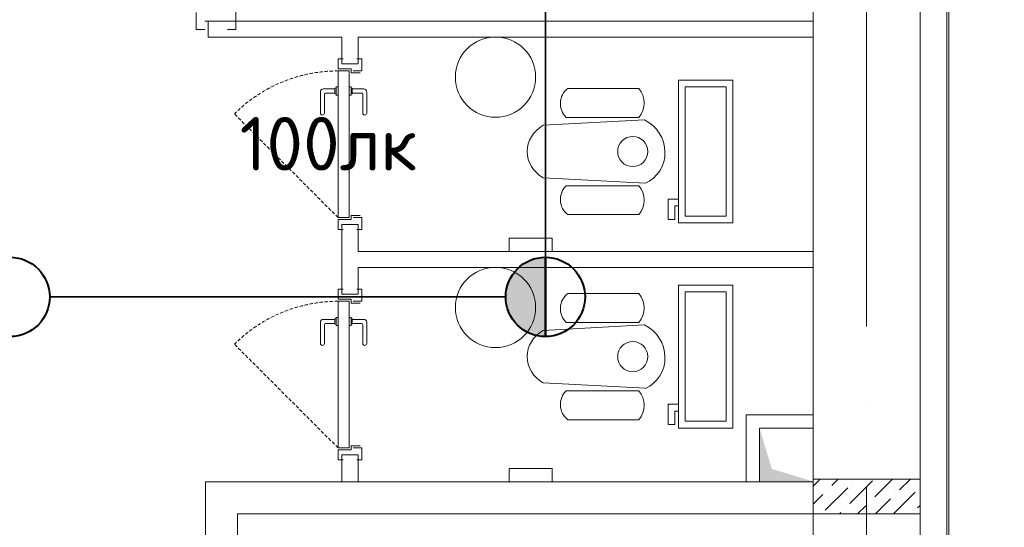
# Model space of a CAD drawing. Header units: millimetres. Extents: x 1114507 to 93926427, y 174473 to 817039.
# Tile 199 of 256: x 1573540 to 1577219, y 778675 to 780570. Entities that reach past the tile are written whole.
import ezdxf

# ---------------------------------------------------------------- set-up
doc = ezdxf.new("R2010")
doc.units = ezdxf.units.MM
for name, pattern in [('ACAD_ISO05W100', [33, 24, -3, 0, -3, 0, -3]), ('ACAD_ISO10W100', [18, 12, -3, 0, -3]), ('Beruniy Xref$0$DASHED', [19.05, 12.7, -6.35])]:
    doc.linetypes.add(name, pattern=pattern)
for name, color, linetype, lineweight in [('.', 7, 'Continuous', 15), ('ось', 252, 'ACAD_ISO05W100', 25), ('размеры', 12, 'Continuous', 15), ('Сантехника', 150, 'Continuous', 13)]:
    doc.layers.add(name, color=color, linetype=linetype, lineweight=lineweight)
doc.layers.add('АСО-стены кирпич 380 мм', color=7, linetype='Continuous', lineweight=35, true_color=0x745739)
doc.styles.add('ISOCPEUR 1', font='isocpeur.TTF')
doc.styles.add('Суннат', font='ariali.ttf', dxfattribs={"height": 250})

# ---------------------------------------------------------------- blocks, each defined once
blk = doc.blocks.new('blokqav2mak')
at = {"layer": '.', "lineweight": 0, "ltscale": 100}
h = blk.add_hatch(color=251, dxfattribs=at)
h.dxf.hatch_style = 1
h.paths.add_polyline_path([(1572482, 778846.3), (1572282, 778845.1), (1572282, 779045.1), (1572328.1, 778893.1)])
at = {"color": 32, "lineweight": 0, "ltscale": 100}
blk.add_line((1572982, 775325.1), (1572982, 782725.1), dxfattribs=at)
at = {"color": 252, "lineweight": 0, "ltscale": 100}
blk.add_line((1572989, 775325.1), (1572989, 782732.1), dxfattribs=at)
at = {"lineweight": 0, "ltscale": 100}
for p, q in [((1572882, 775325.1), (1572882, 782625.1)), ((1572482, 775325.1), (1572482, 782225.1)), ((1571347.3, 779705.1), (1571347.3, 779755.1)), ((1571347.3, 779755.1), (1571507.3, 779755.1)), ((1571507.3, 779755.1), (1571507.3, 779705.1)), ((1571507.3, 779705.1), (1571347.3, 779705.1)), ((1572282, 778845.1), (1572282, 779045.1)), ((1572282, 779045.1), (1572482, 779045.1)), ((1572482, 779045.1), (1572482, 778845.1)), ((1571347.3, 778845.1), (1571347.3, 778895.1)), ((1571347.3, 778895.1), (1571507.3, 778895.1)), ((1571507.3, 778895.1), (1571507.3, 778845.1)), ((1572482, 778845.1), (1570212, 778845.1)), ((1570212, 778845.1), (1570212, 776325.1)), ((1571507.3, 778845.1), (1571347.3, 778845.1)), ((1572482, 778845.1), (1572282, 778845.1)), ((1572482, 778725.1), (1570332, 778725.1)), ((1570332, 778725.1), (1570332, 776325.1))]:
    blk.add_line(p, q, dxfattribs=at)
at = {"color": 1, "linetype": 'ACAD_ISO10W100', "lineweight": 0, "ltscale": 100}
blk.add_line((1572682, 782425.1), (1572682, 766825.1), dxfattribs=at)
at = {"color": 0, "lineweight": 0}
for p, q in [((1570177.9, 780533.9), (1570177.9, 780596.4)), ((1570326.1, 780608.9), (1570326.1, 780533.9)), ((1570209.2, 780565.1), (1570294.9, 780565.1)), ((1570209.2, 780533.9), (1570177.9, 780533.9)), ((1570326.1, 780533.9), (1570294.9, 780533.9)), ((1570726.3, 780423.9), (1570707.6, 780423.9)), ((1570707.6, 780423.9), (1570707.6, 780386.4)), ((1570726.3, 780405.1), (1570777.8, 780405.1)), ((1570796.5, 780423.9), (1570777.8, 780423.9)), ((1570796.5, 780378.9), (1570796.5, 780423.9)), ((1570707.6, 780386.4), (1570756.3, 780386.4)), ((1570707.6, 779831.4), (1570707.6, 780378.9)), ((1570707.6, 780378.9), (1570748.8, 780378.9)), ((1570748.8, 780378.9), (1570748.8, 779831.4)), ((1570756.3, 780386.4), (1570756.3, 780371.4)), ((1570756.3, 780371.4), (1570790.1, 780371.4)), ((1570763.8, 780378.9), (1570796.5, 780378.9)), ((1570641.6, 780300.1), (1570641.6, 780221.4)), ((1570695.6, 780311.4), (1570652.9, 780311.4)), ((1570656.6, 780221.4), (1570656.6, 780292.6)), ((1570660.4, 780296.4), (1570695.6, 780296.4)), ((1570695.6, 780311.4), (1570695.6, 780296.4)), ((1570700.1, 780315.1), (1570699.3, 780315.1)), ((1570699.3, 780292.6), (1570700.1, 780292.6)), ((1570700.1, 780288.9), (1570700.1, 780318.9)), ((1570700.1, 780318.9), (1570707.6, 780318.9)), ((1570707.6, 780288.9), (1570700.1, 780288.9)), ((1570707.6, 780318.9), (1570707.6, 780288.9)), ((1570756.3, 780318.9), (1570748.8, 780318.9)), ((1570748.8, 780288.9), (1570756.3, 780288.9)), ((1570756.3, 780288.9), (1570756.3, 780318.9)), ((1570756.3, 780315.1), (1570757.1, 780315.1)), ((1570757.1, 780292.6), (1570756.3, 780292.6)), ((1570760.8, 780311.4), (1570803.5, 780311.4)), ((1570760.8, 780311.4), (1570760.8, 780296.4)), ((1570796, 780296.4), (1570760.8, 780296.4)), ((1570799.8, 780221.4), (1570799.8, 780292.6)), ((1570814.8, 780300.1), (1570814.8, 780221.4)), ((1570748.8, 779831.4), (1570707.6, 779831.4)), ((1570707.6, 779786.4), (1570707.6, 779823.9)), ((1570707.6, 779823.9), (1570756.3, 779823.9)), ((1570756.3, 779823.9), (1570756.3, 779838.9)), ((1570756.3, 779838.9), (1570790.1, 779838.9)), ((1570763.8, 779831.4), (1570796.5, 779831.4)), ((1570796.5, 779831.4), (1570796.5, 779786.4)), ((1570726.3, 779786.4), (1570707.6, 779786.4)), ((1570726.3, 779805.1), (1570777.8, 779805.1)), ((1570796.5, 779786.4), (1570777.8, 779786.4)), ((1570726.3, 779563.9), (1570707.6, 779563.9)), ((1570707.6, 779563.9), (1570707.6, 779526.4)), ((1570796.5, 779563.9), (1570777.8, 779563.9)), ((1570796.5, 779518.9), (1570796.5, 779563.9)), ((1570707.6, 779526.4), (1570756.3, 779526.4)), ((1570707.6, 778971.4), (1570707.6, 779518.9)), ((1570707.6, 779518.9), (1570748.8, 779518.9)), ((1570726.3, 779545.1), (1570777.8, 779545.1)), ((1570748.8, 779518.9), (1570748.8, 778971.4)), ((1570756.3, 779526.4), (1570756.3, 779511.4)), ((1570763.8, 779518.9), (1570796.5, 779518.9)), ((1570756.3, 779511.4), (1570790.1, 779511.4)), ((1570641.6, 779440.1), (1570641.6, 779361.4)), ((1570695.6, 779451.4), (1570652.9, 779451.4)), ((1570695.6, 779451.4), (1570695.6, 779436.4)), ((1570700.1, 779455.1), (1570699.3, 779455.1)), ((1570700.1, 779428.9), (1570700.1, 779458.9)), ((1570700.1, 779458.9), (1570707.6, 779458.9)), ((1570707.6, 779458.9), (1570707.6, 779428.9)), ((1570756.3, 779458.9), (1570748.8, 779458.9)), ((1570756.3, 779428.9), (1570756.3, 779458.9)), ((1570756.3, 779455.1), (1570757.1, 779455.1)), ((1570760.8, 779451.4), (1570803.5, 779451.4)), ((1570760.8, 779451.4), (1570760.8, 779436.4)), ((1570814.8, 779440.1), (1570814.8, 779361.4)), ((1570656.6, 779361.4), (1570656.6, 779432.6)), ((1570660.4, 779436.4), (1570695.6, 779436.4)), ((1570699.3, 779432.6), (1570700.1, 779432.6)), ((1570707.6, 779428.9), (1570700.1, 779428.9)), ((1570748.8, 779428.9), (1570756.3, 779428.9)), ((1570757.1, 779432.6), (1570756.3, 779432.6)), ((1570796, 779436.4), (1570760.8, 779436.4)), ((1570799.8, 779361.4), (1570799.8, 779432.6)), ((1570748.8, 778971.4), (1570707.6, 778971.4)), ((1570707.6, 778926.4), (1570707.6, 778963.9)), ((1570707.6, 778963.9), (1570756.3, 778963.9)), ((1570756.3, 778963.9), (1570756.3, 778978.9)), ((1570756.3, 778978.9), (1570790.1, 778978.9)), ((1570763.8, 778971.4), (1570796.5, 778971.4)), ((1570796.5, 778971.4), (1570796.5, 778926.4)), ((1570726.3, 778926.4), (1570707.6, 778926.4)), ((1570726.3, 778945.1), (1570777.8, 778945.1)), ((1570796.5, 778926.4), (1570777.8, 778926.4))]:
    blk.add_line(p, q, dxfattribs=at)
at = {"color": 0, "linetype": 'Beruniy Xref$0$DASHED', "lineweight": 0}
for p, q in [((1570707.6, 779831.4), (1570320.4, 780218.5)), ((1570707.6, 778971.4), (1570320.4, 779358.5))]:
    blk.add_line(p, q, dxfattribs=at)
at = {"color": 116, "lineweight": 0, "ltscale": 100, "true_color": 0x136734}
for p, q in [((1572482, 779095.1), (1572232, 779095.1)), ((1572232, 779095.1), (1572232, 778845.1))]:
    blk.add_line(p, q, dxfattribs=at)
at = {"linetype": 'Continuous', "lineweight": 0, "ltscale": 100}
for p, q in [((1572482, 778828.2, 0), (1572508.9, 778855.1, 0)), ((1572552.5, 778831.4, 0), (1572576.2, 778855.1, 0)), ((1572712.5, 778789.3, 0), (1572778.3, 778855.1, 0)), ((1572805.1, 778814.5, 0), (1572845.7, 778855.1, 0)), ((1572527.3, 778738.8, 0), (1572611.5, 778823, 0)), ((1572535.7, 778814.5, 0), (1572535.7, 778814.5, 0)), ((1572619.9, 778764, 0), (1572704.1, 778848.2, 0)), ((1572628.3, 778839.8, 0), (1572628.3, 778839.8, 0)), ((1572880.9, 778823, 0), (1572880.9, 778823, 0)), ((1572482, 778760.9, 0), (1572518.8, 778797.7, 0)), ((1572715.7, 778725.1, 0), (1572771.4, 778780.9, 0)), ((1572783, 778725.1, 0), (1572864, 778806.1, 0)), ((1572788.3, 778797.7, 0), (1572788.3, 778797.7, 0)), ((1572603, 778747.2, 0), (1572603, 778747.2, 0)), ((1572648.3, 778725.1, 0), (1572678.8, 778755.6, 0)), ((1572695.6, 778772.4, 0), (1572695.6, 778772.4, 0)), ((1572872.4, 778747.2, 0), (1572882, 778756.8, 0)), ((1572580.9, 778725.1, 0), (1572586.2, 778730.4, 0)), ((1572855.6, 778730.4, 0), (1572855.6, 778730.4, 0))]:
    blk.add_line(p, q, dxfattribs=at)
at = {"lineweight": 0, "ltscale": 100}
for centre in [(1571295.7, 780355.8), (1571295.7, 779495.8)]:
    blk.add_circle(centre, 150, dxfattribs=at)
at = {"color": 0, "linetype": 'Beruniy Xref$0$DASHED', "lineweight": 0}
for centre in [(1570707.6, 779831.4), (1570707.6, 778971.4)]:
    blk.add_arc(centre, 547.5, 90, 135, dxfattribs=at)
at = {"color": 0, "lineweight": 0}
for centre, radius, start, end in [((1570652.9, 780300.1), 11.3, 90, 180), ((1570660.4, 780292.6), 3.75, 90, 180), ((1570699.3, 780311.4), 3.75, 90, 180), ((1570699.3, 780296.4), 3.75, 180, 270), ((1570757.1, 780311.4), 3.75, 0, 90), ((1570757.1, 780296.4), 3.75, 270, 0), ((1570796, 780292.6), 3.75, 0, 90), ((1570803.5, 780300.1), 11.3, 0, 90), ((1570649.1, 780221.4), 7.5, 180, 0), ((1570807.3, 780221.4), 7.5, 180, 0), ((1570652.9, 779440.1), 11.3, 90, 180), ((1570699.3, 779451.4), 3.75, 90, 180), ((1570757.1, 779451.4), 3.75, 0, 90), ((1570803.5, 779440.1), 11.3, 0, 90), ((1570660.4, 779432.6), 3.75, 90, 180), ((1570699.3, 779436.4), 3.75, 180, 270), ((1570757.1, 779436.4), 3.75, 270, 0), ((1570796, 779432.6), 3.75, 0, 90), ((1570649.1, 779361.4), 7.5, 180, 0), ((1570807.3, 779361.4), 7.5, 180, 0)]:
    blk.add_arc(centre, radius, start, end, dxfattribs=at)
at = {"layer": 'АСО-стены кирпич 380 мм', "color": 5, "lineweight": 0}
for p, q in [((1570222, 780565.1), (1572482, 780565.1)), ((1570222, 780505.1), (1570222, 780565.1)), ((1572482, 780565.1), (1572482, 780505.1)), ((1570722, 780505.1), (1570222, 780505.1)), ((1570722, 780405.1), (1570722, 780505.1)), ((1572482, 780505.1), (1570782, 780505.1)), ((1570782, 780505.1), (1570782, 780405.1)), ((1570782, 780405.1), (1570722, 780405.1)), ((1570722, 779545.1), (1570722, 779805.1)), ((1570722, 779805.1), (1570782, 779805.1)), ((1570782, 779805.1), (1570782, 779705.1)), ((1570782, 779705.1), (1572482, 779705.1)), ((1572482, 779705.1), (1572482, 779645.1)), ((1570782, 779645.1), (1570782, 779545.1)), ((1572482, 779645.1), (1570782, 779645.1)), ((1570782, 779545.1), (1570722, 779545.1)), ((1570722, 778845.1), (1570722, 778945.1)), ((1570722, 778945.1), (1570782, 778945.1)), ((1570782, 778945.1), (1570782, 778845.1))]:
    blk.add_line(p, q, dxfattribs=at)
at = {"layer": 'размеры', "lineweight": 0, "ltscale": 5}
for p, q in [((1572482, 778725.1), (1572482, 778855.1)), ((1572482, 778855.1), (1572882, 778855.1)), ((1572882, 778855.1), (1572482, 778855.1)), ((1572482, 778855.1), (1572482, 778725.1)), ((1572882, 778855.1), (1572882, 778725.1)), ((1572882, 778725.1), (1572882, 778855.1)), ((1572882, 778725.1), (1572482, 778725.1)), ((1572482, 778725.1), (1572882, 778725.1))]:
    blk.add_line(p, q, dxfattribs=at)
at = {"layer": 'Сантехника', "lineweight": 0}
for p, q in [((1572182, 780344.7), (1571978.8, 780344.7)), ((1571978.8, 780344.7), (1571978.8, 779811.3)), ((1572182, 779811.3), (1572182, 780344.7)), ((1571565.3, 780313.5), (1571830.6, 780313.5)), ((1572157, 780319.7), (1572003.8, 780319.7)), ((1572003.8, 780319.7), (1572003.8, 779836.3)), ((1572157, 779836.3), (1572157, 780319.7)), ((1571852.7, 780196.3), (1571473.9, 780176)), ((1571559.9, 780205.4), (1571830.6, 780205.4)), ((1571473.9, 779980), (1571855.6, 779959.5)), ((1571559.9, 779950.5), (1571830.6, 779950.5)), ((1571978.8, 779900.2), (1571940.7, 779900.2)), ((1571940.7, 779900.2), (1571940.7, 779824)), ((1571966.1, 779824), (1571966.1, 779874.8)), ((1571966.1, 779874.8), (1571978.8, 779874.8)), ((1571565.3, 779842.4), (1571830.6, 779842.4)), ((1571940.7, 779824), (1571966.1, 779824)), ((1571978.8, 779811.3), (1572182, 779811.3)), ((1572003.8, 779836.3), (1572157, 779836.3)), ((1572182, 779579.1), (1571978.8, 779579.1)), ((1571978.8, 779579.1), (1571978.8, 779045.7)), ((1572157, 779554.1), (1572003.8, 779554.1)), ((1572003.8, 779554.1), (1572003.8, 779070.7)), ((1572157, 779070.7), (1572157, 779554.1)), ((1572182, 779045.7), (1572182, 779579.1)), ((1571565.3, 779547.9), (1571830.6, 779547.9)), ((1571852.7, 779430.7), (1571473.9, 779410.4)), ((1571559.9, 779439.8), (1571830.6, 779439.8)), ((1571473.9, 779214.4), (1571855.6, 779193.9)), ((1571559.9, 779184.9), (1571830.6, 779184.9)), ((1571978.8, 779134.6), (1571940.7, 779134.6)), ((1571940.7, 779134.6), (1571940.7, 779058.4)), ((1571966.1, 779058.4), (1571966.1, 779109.2)), ((1571966.1, 779109.2), (1571978.8, 779109.2)), ((1571565.3, 779076.8), (1571830.6, 779076.8)), ((1571940.7, 779058.4), (1571966.1, 779058.4)), ((1571978.8, 779045.7), (1572182, 779045.7)), ((1572003.8, 779070.7), (1572157, 779070.7))]:
    blk.add_line(p, q, dxfattribs=at)
for centre in [(1571808.4, 780078), (1571808.4, 779312.4)]:
    blk.add_circle(centre, 56.3, dxfattribs=at)
for centre, radius, start, end in [((1571609.5, 780257.1), 71.6, 128.0827, 226.1727), ((1571768.8, 780259.5), 82.1, 318.785, 41.145), ((1571609.5, 779898.8), 71.6, 133.8273, 231.9173), ((1571768.8, 779896.4), 82.1, 318.855, 41.215), ((1571609.5, 779491.5), 71.6, 128.0827, 226.1727), ((1571768.8, 779493.9), 82.1, 318.785, 41.145), ((1571609.5, 779133.2), 71.6, 133.8273, 231.9173), ((1571768.8, 779130.8), 82.1, 318.855, 41.215)]:
    blk.add_arc(centre, radius, start, end, dxfattribs=at)
at = {"layer": 'Сантехника', "lineweight": 0, "extrusion": (0, 0, -1)}
for centre, major_axis, ratio, start_param, end_param in [((1571551.6, 780078), (138, 0), 0.859529, 2.169462, 4.113723), ((1571801, 780079.3), (70.6, -111.3), 0.957892, 4.142259, 6.427427), ((1571551.6, 779312.4), (138, 0), 0.859529, 2.169462, 4.113723), ((1571801, 779313.7), (70.6, -111.3), 0.957892, 4.142259, 6.427427)]:
    blk.add_ellipse(centre, major_axis=major_axis, ratio=ratio, start_param=start_param, end_param=end_param, dxfattribs=at)
blk = doc.blocks.new('имтмт')
at = {"layer": 'ось'}
h = blk.add_hatch(color=256, dxfattribs=at)
h.set_gradient(color2=(0, 0, 0), one_color=1)
h.paths.add_polyline_path([(342295.9, 169436.7, 0.414214), (342444.3, 169585.1, 0.414214), (342295.9, 169733.4)])
at = {"color": 1, "lineweight": 40}
for p, q in [((342295.9, 169733.4, 0), (342295.9, 169436.7, 0)), ((342295.9, 169733.4, 0), (342295.9, 169436.7, 0)), ((342295.9, 169436.7, 0), (342295.9, 169733.4, 0))]:
    blk.add_line(p, q, dxfattribs=at)
blk.add_circle((342295.9, 169585.1, 0), 148.3, dxfattribs=at)
blk.add_circle((342295.9, 169585.1, 0), 148.3, dxfattribs=at)
blk.add_circle((342295.9, 169585.1, 0), 148.3, dxfattribs=at)

msp = doc.modelspace()

# ---------------------------------------------------------------- linework, layer by layer
at = {"color": 0, "lineweight": 35, "ltscale": 100}
for p, q in [((1575504.2, 781386.8), (1575504.2, 779683.4)), ((1573652.5, 779535.1), (1575355.8, 779535.1))]:
    msp.add_line(p, q, dxfattribs=at)

# ---------------------------------------------------------------- block references
at = {"color": 0}
msp.add_blockref('blokqav2mak', (4022.1, 0), dxfattribs=at)
at = {"lineweight": 40, "transparency": 33554646, "rotation": 180}
for p in [(1915800.1, 949120.2, 0), (1917800.1, 949120.2, 0)]:
    msp.add_blockref('имтмт', p, dxfattribs=at)

# ---------------------------------------------------------------- texts
at = {"linetype": 'ByBlock', "lineweight": 30, "ltscale": 10, "insert": (1197603, 784433.1, 0), "char_height": 250, "width": 18040, "attachment_point": 1, "style": 'ISOCPEUR 1'}
msp.add_mtext('     Рабочая документация по объекту: {\\C7;школы ^J}     Настоящий проект выполнен на основании чертежей марки АС, ВК и ОВ в соответствии с требованиями КМК и ПУЭ.\\P     Внешнее электроснабжение решается в отдельном проекте "Внутриплощадочных сетей"\\P     Проект энергоснабжения школы.\\P     Установленная мощность 33,6 кВт; Расчетная мощность 30,2 кВт  \\P     По надежности энергоснабжения школа относится к потребителям II категории.\\P\\pi1291.6675,t0,19518.5175;{\\LСиловое электрооборудование:\\P\\pi0,tz;}     В качестве вводно-распределительного и силового щита принят щит {\\C0;ПР11-3060-21УЗ (изготовить индв. по заказу) }. В качестве осветительного и силового щита принять щит ЩРВ-6 {\\C0;(изготовить индв. по заказу)} и щит комплектный ОЩВ.\\P\\pt0,19518.5175;     Электропотребителями здания  являются: освещение, штепсельные розетки, электропотребители технологического оборудования. Главный распределительный щит, силовые щиты и щиты освещения приняты сборными с модульными автоматическими выключателями с установкой на DIN-рейку по индивидуальному заказу. В распределительных щитах предусматривается устройство заземляющей шины. Фазораспределение злектронагрузок должно быть равномерным. Автоматические выключатели на розеточных группах имеют устройства  защитного отключения. \\P\\ptz;     Силовыми электроприемниками являются потребители сантехнического и технологического оборудования помещений. Магистральные и распределительные сети выполняются медным кабелем ВВГнг  в винипластовых  трубах в стенах срыто под штукатуркой. Ответвительные коробки установить скрыто на стене.\\P     1.  Розетки разместить на высоте 1800 мм от чистого пола в  помещениях   для  пребывания  детей  (А также см. уточнение по плану)  согласно пункта 12.34 КМК КМК КМК 2.04.17-19. ^J     2.  Выключатели во всех помещениях разместить на высоте 1800 мм.  Отступ от проёмов дверей - 200 мм, а также см. уточнение по плану.^J  Допускается установка выключателей под потолком с управлением при помощи шнура. ПУЭ п. 6.6.31.^J  Установка штепсельных розеток в ванных комнатах, душевых, мыльных помещениях бань, помещениях, содержащих нагреватели для саун (далее по тексту «саунах»), а также в стиральных помещениях прачечных не допускается ПУЭ п. 7.1.48.^JМинимальное расстояние от выключателей, штепсельных розеток и элементов электроустановок до газопроводов должно быть не менее 0,5 м ПУЭ п. 7.1.50.\\P{\\O      \\L\\oЭлектроосвещение}\\P     В соответствии КМК КМК 2.01.05-19. в проекте предусматривается общее рабочее, эвакуационное освещение на напряжение 220В.  Рабочее освещение предусматривается во всех помещениях комплекса, эвакуационное - в коридорах, в фойе, лестничных клетках, вестибюле. На выходах по пути эвакуации устанавливаются световые указатели "Выход" с аккумуляторными  батареями. Светильники аварийного освещения обозначаются значком "А" и выбираются из числа светильников рабочего освещения и питаются от щита ЩАО. Управление освещением выполняется включателями, устанавливаемыми по месту. Выбор светильников произведен в соответствии с назначением помещений, их конструктивными особенностями и характеристикой окружающей среды. В качестве источников света приняты светильники потолочные светодиодные LED панели и {\\C0;светодиодные линейные светильники} . Групповые сети освещения выполняются медным кабелем ВВГнг в винипластовой трубе.\\P\\pi1896.36,t0,28627.16;{\\LЗаземление}\\P\\pi0,tz;     Для защиты от поражения  электрическим током применяется система заземления TN-S  (используется 3я и 5я  жила  кабеля) и выполняется уравнивание потенциалов. Все металлические нетоковедущие части электрооборудования подлежат заземлению. В качестве заземляющих проводников используются нулевые провода сети и специальные заземляющие проводники, прокладываемые совместно с рабочими проводниками от электрощитов до электропотребителей. Сопротивление растеканию тока заземляющих устройств не должно превышать 4 Ом в любое время года. Внутренний контур заземления необходимо присоединить к наружному контуру заземления. Защита от заноса высокого потенциала и уравнивание потенциалов выполняется путем присоединения металлической арматуры фундаментов к горизонтальному  заземлителю. Все соединения выполнить сваркой.', dxfattribs=at)
at = {"color": 1, "insert": (1574361.6, 780207.1), "char_height": 200, "width": 2509.849, "attachment_point": 1, "style": 'Суннат'}
msp.add_mtext('{\\fISOCPEUR|b0|i0|c0|p34;10\\fISOCPEUR|b0|i0|c204|p34;0лк}', dxfattribs=at)

doc.saveas('drawing.dxf')
